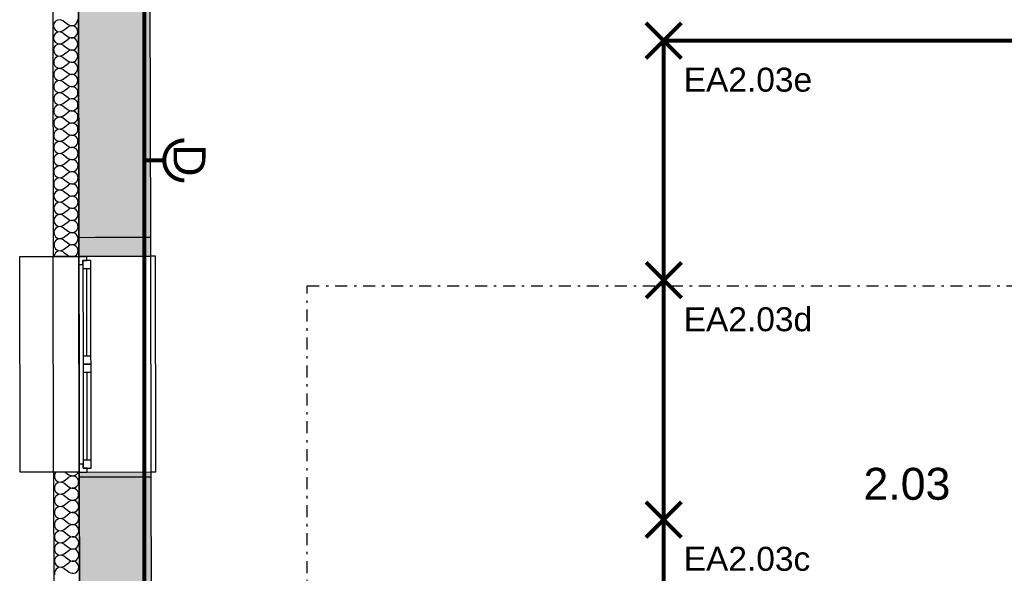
# Model space of a CAD drawing. Extents: x -12025 to 39812, y -30157 to 12.
# Tile 48 of 59: x 20970 to 27131, y -8835 to -5369. Entities that reach past the tile are written whole.
import ezdxf
from ezdxf.enums import TextEntityAlignment as Align

# ---------------------------------------------------------------- set-up
doc = ezdxf.new("R2010")
doc.units = 0
doc.header["$MEASUREMENT"] = 0
doc.linetypes.add('Čerchovaná S', pattern=[175, 75, -42.5, 15, -42.5])
for name, color, linetype in [('OÚ Dukovany půdorys podklad 2NP', 7, 'Continuous'), ('OÚ Dukovany světla', 132, 'Continuous'), ('OÚ Dukovany zásuvky', 92, 'Continuous'), ('Zakladni', 7, 'Continuous')]:
    doc.layers.add(name, color=color, linetype=linetype)
doc.styles.add('Arial', font='txt')

# ---------------------------------------------------------------- blocks, each defined once
blk = doc.blocks.new('P_zarovkove_svitidlo (15)')
at = {"color": 0, "linetype": 'Continuous', "const_width": 25}
for points in [[(111, -111), (-111, 111)], [(-111, -111), (111, 111)]]:
    blk.add_lwpolyline(points, dxfattribs=at)
at = {"color": 0, "linetype": 'Continuous', "style": 'Arial'}
blk.add_text('EA2.03c', height=150, dxfattribs=at).set_placement((125, -319.6))
blk = doc.blocks.new('P_zarovkove_svitidlo (18)')
at = {"color": 0, "linetype": 'Continuous', "const_width": 25}
for points in [[(-111, -111), (111, 111)], [(-111, 111), (111, -111)]]:
    blk.add_lwpolyline(points, dxfattribs=at)
at = {"color": 0, "linetype": 'Continuous', "style": 'Arial'}
blk.add_text('EA2.03d', height=150, dxfattribs=at).set_placement((125, -319.6))
blk = doc.blocks.new('P_zarovkove_svitidlo (21)')
at = {"color": 0, "linetype": 'Continuous', "const_width": 25}
for points in [[(-111, -111), (111, 111)], [(-111, 111), (111, -111)]]:
    blk.add_lwpolyline(points, dxfattribs=at)
at = {"color": 0, "linetype": 'Continuous', "style": 'Arial'}
blk.add_text('EA2.03e', height=150, dxfattribs=at).set_placement((125, -319.6))
blk = doc.blocks.new('Zásuvka (15)')
at = {"color": 0, "linetype": 'Continuous', "const_width": 25}
for points in [[(-125, 0, -0.414214), (0, 125)], [(0, -125, -0.414214), (-125, 0)]]:
    blk.add_lwpolyline(points, format="xyb", dxfattribs=at)
blk.add_lwpolyline([(-250, 0), (-125, 0)], dxfattribs=at)
at = {"color": 0, "linetype": 'Continuous', "style": 'Arial'}
blk.add_text('D', height=200, rotation=270, dxfattribs=at).set_placement((-66.9, 0), align=Align.CENTER)

msp = doc.modelspace()

# ---------------------------------------------------------------- linework, layer by layer
at = {"layer": 'OÚ Dukovany půdorys podklad 2NP', "color": 1, "linetype": 'Continuous'}
for p, q in [((21177.3, -5180.8), (21180.4, -6851.7)), ((21340.4, -6851.4), (21337.3, -5180.5)), ((21340.2, -6731.8), (21340.4, -6851.4)), ((21790.4, -6850.6), (21790.1, -6731)), ((20970.4, -6852.1), (21340.4, -6851.4)), ((20972.8, -8202.1), (20970.4, -6852.1)), ((21330.4, -6851.4), (21180.4, -6851.7)), ((21330.4, -6851.4), (21180.4, -6851.7)), ((21182.8, -8201.7), (21180.4, -6851.7)), ((21330.4, -6851.4), (21340.4, -6851.4)), ((21330.4, -6851.4), (21340.4, -6851.4)), ((21790.4, -6850.6), (21340.4, -6851.4)), ((21340.4, -6851.4), (21390.4, -6851.3)), ((21340.4, -6851.4), (21390.4, -6851.3)), ((21342.8, -8201.4), (21340.4, -6851.4)), ((21340.4, -6851.4), (21340.5, -6901.4)), ((21342.8, -8201.4), (21340.4, -6851.4)), ((21365.4, -6876.4), (21390.4, -6876.3)), ((21415.4, -6876.3), (21365.4, -6876.4)), ((21365.5, -6901.4), (21365.4, -6876.4)), ((21365.4, -6876.4), (21365.5, -6926.4)), ((21390.4, -6851.3), (21790.4, -6850.6)), ((21390.4, -6876.3), (21390.4, -6851.3)), ((21415.5, -6926.3), (21415.4, -6876.3)), ((21820.4, -6850.5), (21790.4, -6850.6)), ((21792.8, -8200.6), (21790.4, -6850.6)), ((21822.8, -8200.5), (21820.4, -6850.5)), ((21340.5, -6901.4), (21365.5, -6901.4)), ((21340.5, -6901.4), (21341.6, -7526.4)), ((21365.5, -6926.4), (21415.5, -6926.3)), ((21365.5, -6926.4), (21366.5, -7476.4)), ((21391.5, -7476.3), (21390.5, -6926.3)), ((21416.5, -7476.3), (21415.5, -6926.3)), ((21416.5, -7476.3), (21415.5, -6926.3)), ((21416.5, -7476.3), (21366.5, -7476.4)), ((21366.5, -7476.4), (21366.6, -7526.4)), ((21416.6, -7526.3), (21416.5, -7476.3)), ((21341.6, -7526.4), (21342.8, -8151.4)), ((21416.6, -7526.3), (21366.6, -7526.4)), ((21366.6, -7526.4), (21416.6, -7526.3)), ((21366.6, -7526.4), (21366.7, -7576.4)), ((21366.7, -7576.4), (21416.7, -7576.3)), ((21366.7, -7576.4), (21367.7, -8126.4)), ((21392.7, -8126.3), (21391.7, -7576.3)), ((21416.7, -7576.3), (21416.6, -7526.3)), ((21417.7, -8126.3), (21416.7, -7576.3)), ((21417.7, -8126.3), (21416.7, -7576.3)), ((21417.7, -8126.3), (21367.7, -8126.4)), ((21367.7, -8126.4), (21367.8, -8176.4)), ((21417.8, -8176.3), (21417.7, -8126.3)), ((21367.8, -8151.4), (21342.8, -8151.4)), ((21342.8, -8151.4), (21342.8, -8201.4)), ((21367.8, -8176.4), (21367.8, -8151.4)), ((21392.8, -8176.3), (21367.8, -8176.4)), ((21367.8, -8176.4), (21417.8, -8176.3)), ((21392.8, -8201.3), (21392.8, -8176.3)), ((21342.8, -8201.4), (20972.8, -8202.1)), ((21332.8, -8201.4), (21182.8, -8201.7)), ((21332.8, -8201.4), (21182.8, -8201.7)), ((21182.8, -8201.7), (21189.3, -11746.3)), ((21332.8, -8201.4), (21342.8, -8201.4)), ((21332.8, -8201.4), (21342.8, -8201.4)), ((21342.8, -8201.4), (21792.8, -8200.6)), ((21342.8, -8201.4), (21392.8, -8201.3)), ((21342.8, -8201.4), (21392.8, -8201.3)), ((21342.8, -8201.4), (21342.9, -8231.8)), ((21349.3, -11746), (21342.8, -8201.4)), ((21392.8, -8201.3), (21792.8, -8200.6)), ((21792.8, -8200.6), (21822.8, -8200.5)), ((21792.9, -8231), (21792.8, -8200.6))]:
    msp.add_line(p, q, dxfattribs=at)
at = {"layer": 'OÚ Dukovany půdorys podklad 2NP', "color": 7, "linetype": 'Continuous'}
for p, q in [((21337.4, -5231.8), (21340.2, -6731.8)), ((21790.1, -6731), (21787.4, -5231)), ((21340.2, -6731.8), (21440.2, -6731.6)), ((21440.2, -6731.6), (21490.2, -6731.5)), ((21490.2, -6731.5), (21790.1, -6731)), ((21342.9, -8231.8), (21442.9, -8231.6)), ((21342.9, -8231.8), (21345.6, -9731.8)), ((21442.9, -8231.6), (21492.9, -8231.5)), ((21492.9, -8231.5), (21792.9, -8231)), ((21795.6, -9731), (21792.9, -8231))]:
    msp.add_line(p, q, dxfattribs=at)
at = {"layer": 'OÚ Dukovany půdorys podklad 2NP', "color": 21, "linetype": 'Continuous'}
for p, q in [((21191.4, -5381.4), (21182.7, -5397.8)), ((21182.7, -5397.8), (21182.7, -5416.4)), ((21182.7, -5416.4), (21191.5, -5432.7)), ((21206.8, -5371.1), (21191.4, -5381.4)), ((21225.3, -5369.3), (21206.8, -5371.1)), ((21242.4, -5376.5), (21225.3, -5369.3)), ((21242.4, -5376.5), (21272.9, -5399.3)), ((21242.5, -5437.4), (21273, -5414.5)), ((21272.9, -5399.3), (21282.2, -5404.4)), ((21282.2, -5409.4), (21273, -5414.5)), ((21282.2, -5404.4), (21292.4, -5406.7)), ((21292.4, -5407), (21282.2, -5409.4)), ((21292.4, -5406.7), (21302.9, -5406.2)), ((21302.9, -5407.5), (21292.4, -5407)), ((21302.9, -5406.2), (21312.8, -5402.8)), ((21312.9, -5410.9), (21302.9, -5407.5)), ((21312.8, -5402.8), (21321.5, -5396.9)), ((21321.5, -5416.8), (21312.9, -5410.9)), ((21321.5, -5396.9), (21328.2, -5388.7)), ((21328.3, -5424.9), (21321.5, -5416.8)), ((21328.2, -5388.7), (21332.4, -5379.1)), ((21332.4, -5379.1), (21333.8, -5368.7)), ((21191.5, -5457.6), (21182.8, -5474)), ((21182.8, -5474), (21182.8, -5492.6)), ((21191.5, -5432.7), (21207, -5442.9)), ((21207, -5447.3), (21191.5, -5457.6)), ((21207, -5442.9), (21225.4, -5444.7)), ((21225.4, -5445.5), (21207, -5447.3)), ((21225.4, -5444.7), (21242.5, -5437.4)), ((21242.6, -5452.7), (21225.4, -5445.5)), ((21242.6, -5452.7), (21273.1, -5475.5)), ((21273.1, -5475.5), (21282.3, -5480.6)), ((21282.3, -5480.6), (21292.5, -5482.9)), ((21292.5, -5482.9), (21303, -5482.4)), ((21303, -5482.4), (21313, -5479)), ((21313, -5479), (21321.6, -5473)), ((21321.6, -5473), (21328.3, -5464.9)), ((21332.5, -5434.5), (21328.3, -5424.9)), ((21328.3, -5464.9), (21332.6, -5455.3)), ((21334, -5444.9), (21332.5, -5434.5)), ((21332.6, -5455.3), (21334, -5444.9)), ((21182.8, -5492.6), (21191.6, -5508.9)), ((21191.7, -5533.8), (21182.9, -5550.2)), ((21191.6, -5508.9), (21207.1, -5519.1)), ((21207.1, -5523.5), (21191.7, -5533.8)), ((21207.1, -5519.1), (21225.6, -5520.9)), ((21225.6, -5521.7), (21207.1, -5523.5)), ((21225.6, -5520.9), (21242.7, -5513.6)), ((21242.7, -5528.9), (21225.6, -5521.7)), ((21242.7, -5513.6), (21273.1, -5490.7)), ((21242.7, -5528.9), (21273.2, -5551.7)), ((21282.3, -5485.6), (21273.1, -5490.7)), ((21292.5, -5483.2), (21282.3, -5485.6)), ((21303, -5483.7), (21292.5, -5483.2)), ((21313, -5487.1), (21303, -5483.7)), ((21321.7, -5493), (21313, -5487.1)), ((21328.4, -5501.1), (21321.7, -5493)), ((21321.8, -5549.2), (21328.5, -5541.1)), ((21332.7, -5510.7), (21328.4, -5501.1)), ((21328.5, -5541.1), (21332.7, -5531.5)), ((21334.1, -5521.1), (21332.7, -5510.7)), ((21332.7, -5531.5), (21334.1, -5521.1)), ((21182.9, -5550.2), (21183, -5568.7)), ((21183, -5568.7), (21191.8, -5585.1)), ((21191.8, -5585.1), (21207.2, -5595.3)), ((21207.3, -5599.7), (21191.8, -5610)), ((21207.2, -5595.3), (21225.7, -5597)), ((21225.7, -5597.9), (21207.3, -5599.7)), ((21225.7, -5597), (21242.8, -5589.8)), ((21242.8, -5605.1), (21225.7, -5597.9)), ((21242.8, -5589.8), (21273.3, -5566.9)), ((21242.8, -5605.1), (21273.4, -5627.9)), ((21273.2, -5551.7), (21282.4, -5556.7)), ((21282.4, -5561.8), (21273.3, -5566.9)), ((21282.4, -5556.7), (21292.7, -5559.1)), ((21292.7, -5559.4), (21282.4, -5561.8)), ((21292.7, -5559.1), (21303.2, -5558.6)), ((21303.2, -5559.9), (21292.7, -5559.4)), ((21303.2, -5558.6), (21313.1, -5555.2)), ((21313.1, -5563.2), (21303.2, -5559.9)), ((21313.1, -5555.2), (21321.8, -5549.2)), ((21321.8, -5569.2), (21313.1, -5563.2)), ((21328.5, -5577.3), (21321.8, -5569.2)), ((21332.8, -5586.9), (21328.5, -5577.3)), ((21334.3, -5597.3), (21332.8, -5586.9)), ((21332.8, -5607.7), (21334.3, -5597.3)), ((21191.8, -5610), (21183.1, -5626.4)), ((21183.1, -5626.4), (21183.1, -5644.9)), ((21183.1, -5644.9), (21191.9, -5661.3)), ((21191.9, -5661.3), (21207.4, -5671.5)), ((21225.9, -5673.2), (21243, -5666)), ((21243, -5666), (21273.4, -5643.1)), ((21273.4, -5627.9), (21282.6, -5632.9)), ((21282.6, -5638), (21273.4, -5643.1)), ((21282.6, -5632.9), (21292.8, -5635.3)), ((21292.8, -5635.6), (21282.6, -5638)), ((21292.8, -5635.3), (21303.3, -5634.8)), ((21303.3, -5636.1), (21292.8, -5635.6)), ((21303.3, -5634.8), (21313.3, -5631.4)), ((21313.3, -5639.4), (21303.3, -5636.1)), ((21313.3, -5631.4), (21321.9, -5625.4)), ((21322, -5645.4), (21313.3, -5639.4)), ((21321.9, -5625.4), (21328.6, -5617.3)), ((21328.7, -5653.5), (21322, -5645.4)), ((21328.6, -5617.3), (21332.8, -5607.7)), ((21332.9, -5663.1), (21328.7, -5653.5)), ((21334.4, -5673.5), (21332.9, -5663.1)), ((21192, -5686.2), (21183.2, -5702.6)), ((21183.2, -5702.6), (21183.3, -5721.1)), ((21183.3, -5721.1), (21192.1, -5737.5)), ((21207.4, -5675.9), (21192, -5686.2)), ((21207.4, -5671.5), (21225.9, -5673.2)), ((21225.9, -5674.1), (21207.4, -5675.9)), ((21243, -5681.3), (21225.9, -5674.1)), ((21243, -5681.3), (21273.5, -5704.1)), ((21243.1, -5742.2), (21273.5, -5719.3)), ((21273.5, -5704.1), (21282.7, -5709.1)), ((21282.7, -5714.2), (21273.5, -5719.3)), ((21282.7, -5709.1), (21293, -5711.5)), ((21293, -5711.8), (21282.7, -5714.2)), ((21293, -5711.5), (21303.5, -5711)), ((21303.5, -5712.3), (21293, -5711.8)), ((21303.5, -5711), (21313.4, -5707.6)), ((21313.4, -5715.6), (21303.5, -5712.3)), ((21313.4, -5707.6), (21322.1, -5701.6)), ((21322.1, -5721.6), (21313.4, -5715.6)), ((21322.1, -5701.6), (21328.7, -5693.5)), ((21328.8, -5729.6), (21322.1, -5721.6)), ((21328.7, -5693.5), (21333, -5683.9)), ((21333, -5683.9), (21334.4, -5673.5)), ((21192.1, -5762.4), (21183.4, -5778.8)), ((21183.4, -5778.8), (21183.4, -5797.3)), ((21192.1, -5737.5), (21207.5, -5747.7)), ((21207.5, -5752.1), (21192.1, -5762.4)), ((21207.5, -5747.7), (21226, -5749.4)), ((21226, -5750.3), (21207.5, -5752.1)), ((21226, -5749.4), (21243.1, -5742.2)), ((21243.1, -5757.4), (21226, -5750.3)), ((21243.1, -5757.4), (21273.6, -5780.3)), ((21273.6, -5780.3), (21282.9, -5785.3)), ((21282.9, -5790.4), (21273.7, -5795.5)), ((21282.9, -5785.3), (21293.1, -5787.7)), ((21293.1, -5788), (21282.9, -5790.4)), ((21293.1, -5787.7), (21303.6, -5787.2)), ((21303.6, -5788.5), (21293.1, -5788)), ((21303.6, -5787.2), (21313.5, -5783.8)), ((21313.6, -5791.8), (21303.6, -5788.5)), ((21313.5, -5783.8), (21322.2, -5777.8)), ((21322.2, -5777.8), (21328.9, -5769.7)), ((21333.1, -5739.3), (21328.8, -5729.6)), ((21328.9, -5769.7), (21333.1, -5760.1)), ((21334.5, -5749.7), (21333.1, -5739.3)), ((21333.1, -5760.1), (21334.5, -5749.7)), ((21183.4, -5797.3), (21192.2, -5813.7)), ((21192.2, -5838.6), (21183.5, -5854.9)), ((21192.2, -5813.7), (21207.7, -5823.9)), ((21207.7, -5828.3), (21192.2, -5838.6)), ((21207.7, -5823.9), (21226.1, -5825.6)), ((21226.1, -5826.5), (21207.7, -5828.3)), ((21226.1, -5825.6), (21243.2, -5818.4)), ((21243.3, -5833.6), (21226.1, -5826.5)), ((21243.2, -5818.4), (21273.7, -5795.5)), ((21243.3, -5833.6), (21273.8, -5856.4)), ((21322.2, -5797.8), (21313.6, -5791.8)), ((21329, -5805.8), (21322.2, -5797.8)), ((21322.3, -5854), (21329, -5845.9)), ((21333.2, -5815.4), (21329, -5805.8)), ((21329, -5845.9), (21333.3, -5836.3)), ((21334.7, -5825.9), (21333.2, -5815.4)), ((21333.3, -5836.3), (21334.7, -5825.9)), ((21183.5, -5854.9), (21183.5, -5873.5)), ((21183.5, -5873.5), (21192.3, -5889.8)), ((21192.3, -5889.8), (21207.8, -5900.1)), ((21207.8, -5904.5), (21192.4, -5914.8)), ((21207.8, -5900.1), (21226.3, -5901.8)), ((21226.3, -5902.7), (21207.8, -5904.5)), ((21226.3, -5901.8), (21243.4, -5894.6)), ((21243.4, -5909.8), (21226.3, -5902.7)), ((21243.4, -5894.6), (21273.8, -5871.7)), ((21243.4, -5909.8), (21273.9, -5932.6)), ((21273.8, -5856.4), (21283, -5861.5)), ((21283, -5866.6), (21273.8, -5871.7)), ((21283, -5861.5), (21293.2, -5863.9)), ((21293.2, -5864.2), (21283, -5866.6)), ((21293.2, -5863.9), (21303.7, -5863.3)), ((21303.7, -5864.7), (21293.2, -5864.2)), ((21303.7, -5863.3), (21313.7, -5860)), ((21313.7, -5868), (21303.7, -5864.7)), ((21313.7, -5860), (21322.3, -5854)), ((21322.4, -5873.9), (21313.7, -5868)), ((21329.1, -5882), (21322.4, -5873.9)), ((21333.4, -5891.6), (21329.1, -5882)), ((21329.2, -5922.1), (21333.4, -5912.5)), ((21334.8, -5902), (21333.4, -5891.6)), ((21333.4, -5912.5), (21334.8, -5902)), ((21192.4, -5914.8), (21183.6, -5931.1)), ((21183.6, -5931.1), (21183.7, -5949.7)), ((21183.7, -5949.7), (21192.5, -5966)), ((21192.5, -5966), (21207.9, -5976.3)), ((21226.4, -5978), (21243.5, -5970.8)), ((21243.5, -5970.8), (21274, -5947.9)), ((21273.9, -5932.6), (21283.1, -5937.7)), ((21283.1, -5942.8), (21274, -5947.9)), ((21283.1, -5937.7), (21293.4, -5940.1)), ((21293.4, -5940.4), (21283.1, -5942.8)), ((21293.4, -5940.1), (21303.9, -5939.5)), ((21303.9, -5940.9), (21293.4, -5940.4)), ((21303.9, -5939.5), (21313.8, -5936.2)), ((21313.8, -5944.2), (21303.9, -5940.9)), ((21313.8, -5936.2), (21322.5, -5930.2)), ((21322.5, -5950.1), (21313.8, -5944.2)), ((21322.5, -5930.2), (21329.2, -5922.1)), ((21329.2, -5958.2), (21322.5, -5950.1)), ((21333.5, -5967.8), (21329.2, -5958.2)), ((21335, -5978.2), (21333.5, -5967.8)), ((21192.5, -5991), (21183.8, -6007.3)), ((21183.8, -6007.3), (21183.8, -6025.9)), ((21183.8, -6025.9), (21192.6, -6042.2)), ((21208, -5980.7), (21192.5, -5991)), ((21207.9, -5976.3), (21226.4, -5978)), ((21226.4, -5978.9), (21208, -5980.7)), ((21243.5, -5986), (21226.4, -5978.9)), ((21243.5, -5986), (21274.1, -6008.8)), ((21243.7, -6047), (21274.1, -6024.1)), ((21274.1, -6008.8), (21283.3, -6013.9)), ((21283.3, -6019), (21274.1, -6024.1)), ((21283.3, -6013.9), (21293.5, -6016.3)), ((21293.5, -6016.6), (21283.3, -6019)), ((21293.5, -6016.3), (21304, -6015.7)), ((21304, -6017), (21293.5, -6016.6)), ((21304, -6015.7), (21314, -6012.3)), ((21314, -6020.4), (21304, -6017)), ((21314, -6012.3), (21322.6, -6006.4)), ((21322.7, -6026.3), (21314, -6020.4)), ((21322.6, -6006.4), (21329.3, -5998.3)), ((21329.4, -6034.4), (21322.7, -6026.3)), ((21329.3, -5998.3), (21333.5, -5988.6)), ((21333.6, -6044), (21329.4, -6034.4)), ((21333.5, -5988.6), (21335, -5978.2)), ((21192.7, -6067.1), (21183.9, -6083.5)), ((21183.9, -6083.5), (21184, -6102.1)), ((21192.6, -6042.2), (21208.1, -6052.5)), ((21208.1, -6056.8), (21192.7, -6067.1)), ((21208.1, -6052.5), (21226.6, -6054.2)), ((21226.6, -6055.1), (21208.1, -6056.8)), ((21226.6, -6054.2), (21243.7, -6047)), ((21243.7, -6062.2), (21226.6, -6055.1)), ((21243.7, -6062.2), (21274.2, -6085)), ((21274.2, -6085), (21283.4, -6090.1)), ((21283.4, -6095.1), (21274.2, -6100.2)), ((21283.4, -6090.1), (21293.7, -6092.4)), ((21293.7, -6092.7), (21283.4, -6095.1)), ((21293.7, -6092.4), (21304.2, -6091.9)), ((21304.2, -6093.2), (21293.7, -6092.7)), ((21304.2, -6091.9), (21314.1, -6088.5)), ((21314.1, -6096.6), (21304.2, -6093.2)), ((21314.1, -6088.5), (21322.8, -6082.6)), ((21322.8, -6102.5), (21314.1, -6096.6)), ((21322.8, -6082.6), (21329.4, -6074.5)), ((21329.4, -6074.5), (21333.7, -6064.8)), ((21335.1, -6054.4), (21333.6, -6044)), ((21333.7, -6064.8), (21335.1, -6054.4)), ((21184, -6102.1), (21192.8, -6118.4)), ((21192.8, -6143.3), (21184.1, -6159.7)), ((21184.1, -6159.7), (21184.1, -6178.3)), ((21192.8, -6118.4), (21208.2, -6128.7)), ((21208.2, -6133), (21192.8, -6143.3)), ((21208.2, -6128.7), (21226.7, -6130.4)), ((21226.7, -6131.2), (21208.2, -6133)), ((21226.7, -6130.4), (21243.8, -6123.2)), ((21243.8, -6138.4), (21226.7, -6131.2)), ((21243.8, -6123.2), (21274.2, -6100.2)), ((21243.8, -6138.4), (21274.3, -6161.2)), ((21314.2, -6164.7), (21322.9, -6158.8)), ((21329.5, -6110.6), (21322.8, -6102.5)), ((21322.9, -6158.8), (21329.6, -6150.7)), ((21333.8, -6120.2), (21329.5, -6110.6)), ((21329.6, -6150.7), (21333.8, -6141)), ((21335.2, -6130.6), (21333.8, -6120.2)), ((21333.8, -6141), (21335.2, -6130.6)), ((21184.1, -6178.3), (21192.9, -6194.6)), ((21192.9, -6219.5), (21184.2, -6235.9)), ((21192.9, -6194.6), (21208.4, -6204.8)), ((21208.4, -6209.2), (21192.9, -6219.5)), ((21208.4, -6204.8), (21226.8, -6206.6)), ((21226.8, -6207.4), (21208.4, -6209.2)), ((21226.8, -6206.6), (21243.9, -6199.4)), ((21244, -6214.6), (21226.8, -6207.4)), ((21243.9, -6199.4), (21274.4, -6176.4)), ((21244, -6214.6), (21274.5, -6237.4)), ((21274.3, -6161.2), (21283.6, -6166.3)), ((21283.6, -6171.3), (21274.4, -6176.4)), ((21283.6, -6166.3), (21293.8, -6168.6)), ((21293.8, -6168.9), (21283.6, -6171.3)), ((21293.8, -6168.6), (21304.3, -6168.1)), ((21304.3, -6169.4), (21293.8, -6168.9)), ((21304.3, -6168.1), (21314.2, -6164.7)), ((21314.3, -6172.8), (21304.3, -6169.4)), ((21322.9, -6178.7), (21314.3, -6172.8)), ((21329.7, -6186.8), (21322.9, -6178.7)), ((21333.9, -6196.4), (21329.7, -6186.8)), ((21329.7, -6226.8), (21333.9, -6217.2)), ((21335.4, -6206.8), (21333.9, -6196.4)), ((21333.9, -6217.2), (21335.4, -6206.8)), ((21184.2, -6235.9), (21184.2, -6254.5)), ((21184.2, -6254.5), (21193, -6270.8)), ((21193, -6270.8), (21208.5, -6281)), ((21208.5, -6281), (21227, -6282.8)), ((21227, -6283.6), (21208.5, -6285.4)), ((21227, -6282.8), (21244.1, -6275.5)), ((21244.1, -6290.8), (21227, -6283.6)), ((21244.1, -6275.5), (21274.5, -6252.6)), ((21274.5, -6237.4), (21283.7, -6242.5)), ((21283.7, -6247.5), (21274.5, -6252.6)), ((21283.7, -6242.5), (21293.9, -6244.8)), ((21293.9, -6245.1), (21283.7, -6247.5)), ((21293.9, -6244.8), (21304.4, -6244.3)), ((21304.4, -6245.6), (21293.9, -6245.1)), ((21304.4, -6244.3), (21314.4, -6240.9)), ((21314.4, -6249), (21304.4, -6245.6)), ((21314.4, -6240.9), (21323, -6234.9)), ((21323.1, -6254.9), (21314.4, -6249)), ((21323, -6234.9), (21329.7, -6226.8)), ((21329.8, -6263), (21323.1, -6254.9)), ((21334, -6272.6), (21329.8, -6263)), ((21335.5, -6283), (21334, -6272.6)), ((21334.1, -6293.4), (21335.5, -6283)), ((21193.1, -6295.7), (21184.3, -6312.1)), ((21184.3, -6312.1), (21184.4, -6330.6)), ((21184.4, -6330.6), (21193.2, -6347)), ((21208.5, -6285.4), (21193.1, -6295.7)), ((21244.1, -6290.8), (21274.6, -6313.6)), ((21244.2, -6351.7), (21274.7, -6328.8)), ((21274.6, -6313.6), (21283.8, -6318.7)), ((21283.8, -6323.7), (21274.7, -6328.8)), ((21283.8, -6318.7), (21294.1, -6321)), ((21294.1, -6321.3), (21283.8, -6323.7)), ((21294.1, -6321), (21304.6, -6320.5)), ((21304.6, -6321.8), (21294.1, -6321.3)), ((21304.6, -6320.5), (21314.5, -6317.1)), ((21314.5, -6325.2), (21304.6, -6321.8)), ((21314.5, -6317.1), (21323.2, -6311.1)), ((21323.2, -6331.1), (21314.5, -6325.2)), ((21323.2, -6311.1), (21329.9, -6303)), ((21329.9, -6339.2), (21323.2, -6331.1)), ((21329.9, -6303), (21334.1, -6293.4)), ((21334.2, -6348.8), (21329.9, -6339.2)), ((21193.2, -6371.9), (21184.5, -6388.3)), ((21184.5, -6388.3), (21184.5, -6406.8)), ((21184.5, -6406.8), (21193.3, -6423.2)), ((21193.2, -6347), (21208.6, -6357.2)), ((21208.6, -6361.6), (21193.2, -6371.9)), ((21208.6, -6357.2), (21227.1, -6358.9)), ((21227.1, -6359.8), (21208.6, -6361.6)), ((21227.1, -6358.9), (21244.2, -6351.7)), ((21244.2, -6367), (21227.1, -6359.8)), ((21244.2, -6367), (21274.8, -6389.8)), ((21244.4, -6427.9), (21274.8, -6405)), ((21274.8, -6389.8), (21284, -6394.8)), ((21284, -6399.9), (21274.8, -6405)), ((21284, -6394.8), (21294.2, -6397.2)), ((21294.2, -6397.5), (21284, -6399.9)), ((21294.2, -6397.2), (21304.7, -6396.7)), ((21304.7, -6398), (21294.2, -6397.5)), ((21304.7, -6396.7), (21314.7, -6393.3)), ((21314.7, -6401.3), (21304.7, -6398)), ((21314.7, -6393.3), (21323.3, -6387.3)), ((21323.4, -6407.3), (21314.7, -6401.3)), ((21323.3, -6387.3), (21330, -6379.2)), ((21330, -6379.2), (21334.2, -6369.6)), ((21335.7, -6359.2), (21334.2, -6348.8)), ((21334.2, -6369.6), (21335.7, -6359.2)), ((21193.4, -6448.1), (21184.6, -6464.5)), ((21184.6, -6464.5), (21184.7, -6483)), ((21193.3, -6423.2), (21208.8, -6433.4)), ((21208.8, -6437.8), (21193.4, -6448.1)), ((21208.8, -6433.4), (21227.3, -6435.1)), ((21227.3, -6436), (21208.8, -6437.8)), ((21227.3, -6435.1), (21244.4, -6427.9)), ((21244.4, -6443.2), (21227.3, -6436)), ((21244.4, -6443.2), (21274.9, -6466)), ((21274.9, -6466), (21284.1, -6471)), ((21314.8, -6469.5), (21323.5, -6463.5)), ((21330.1, -6415.4), (21323.4, -6407.3)), ((21323.5, -6463.5), (21330.1, -6455.4)), ((21334.3, -6425), (21330.1, -6415.4)), ((21330.1, -6455.4), (21334.4, -6445.8)), ((21335.8, -6435.4), (21334.3, -6425)), ((21334.4, -6445.8), (21335.8, -6435.4)), ((21184.7, -6483), (21193.4, -6499.4)), ((21193.5, -6524.3), (21184.8, -6540.7)), ((21193.4, -6499.4), (21208.9, -6509.6)), ((21208.9, -6514), (21193.5, -6524.3)), ((21208.9, -6509.6), (21227.4, -6511.3)), ((21227.4, -6512.2), (21208.9, -6514)), ((21227.4, -6511.3), (21244.5, -6504.1)), ((21244.5, -6519.4), (21227.4, -6512.2)), ((21244.5, -6504.1), (21274.9, -6481.2)), ((21244.5, -6519.4), (21275, -6542.2)), ((21284.1, -6476.1), (21274.9, -6481.2)), ((21284.1, -6471), (21294.4, -6473.4)), ((21294.4, -6473.7), (21284.1, -6476.1)), ((21294.4, -6473.4), (21304.8, -6472.9)), ((21304.9, -6474.2), (21294.4, -6473.7)), ((21304.8, -6472.9), (21314.8, -6469.5)), ((21314.8, -6477.5), (21304.9, -6474.2)), ((21323.5, -6483.5), (21314.8, -6477.5)), ((21330.2, -6491.5), (21323.5, -6483.5)), ((21334.5, -6501.2), (21330.2, -6491.5)), ((21330.3, -6531.6), (21334.5, -6522)), ((21335.9, -6511.6), (21334.5, -6501.2)), ((21334.5, -6522), (21335.9, -6511.6)), ((21184.8, -6540.7), (21184.8, -6559.2)), ((21184.8, -6559.2), (21193.6, -6575.6)), ((21193.6, -6575.6), (21209.1, -6585.8)), ((21209.1, -6590.2), (21193.6, -6600.5)), ((21209.1, -6585.8), (21227.5, -6587.5)), ((21227.5, -6588.4), (21209.1, -6590.2)), ((21227.5, -6587.5), (21244.6, -6580.3)), ((21244.7, -6595.5), (21227.5, -6588.4)), ((21244.6, -6580.3), (21275.1, -6557.4)), ((21275, -6542.2), (21284.2, -6547.2)), ((21284.3, -6552.3), (21275.1, -6557.4)), ((21284.2, -6547.2), (21294.5, -6549.6)), ((21294.5, -6549.9), (21284.3, -6552.3)), ((21294.5, -6549.6), (21305, -6549.1)), ((21305, -6550.4), (21294.5, -6549.9)), ((21305, -6549.1), (21314.9, -6545.7)), ((21315, -6553.7), (21305, -6550.4)), ((21314.9, -6545.7), (21323.6, -6539.7)), ((21323.6, -6559.7), (21315, -6553.7)), ((21323.6, -6539.7), (21330.3, -6531.6)), ((21330.4, -6567.7), (21323.6, -6559.7)), ((21334.6, -6577.3), (21330.4, -6567.7)), ((21336.1, -6587.8), (21334.6, -6577.3)), ((21334.6, -6598.2), (21336.1, -6587.8)), ((21193.6, -6600.5), (21184.9, -6616.8)), ((21184.9, -6616.8), (21184.9, -6635.4)), ((21184.9, -6635.4), (21193.7, -6651.7)), ((21193.7, -6651.7), (21209.2, -6662)), ((21244.7, -6595.5), (21275.2, -6618.3)), ((21244.8, -6656.5), (21275.2, -6633.6)), ((21275.2, -6618.3), (21284.4, -6623.4)), ((21284.4, -6628.5), (21275.2, -6633.6)), ((21284.4, -6623.4), (21294.6, -6625.8)), ((21294.6, -6626.1), (21284.4, -6628.5)), ((21294.6, -6625.8), (21305.1, -6625.2)), ((21305.1, -6626.6), (21294.6, -6626.1)), ((21305.1, -6625.2), (21315.1, -6621.9)), ((21315.1, -6629.9), (21305.1, -6626.6)), ((21315.1, -6621.9), (21323.7, -6615.9)), ((21323.8, -6635.8), (21315.1, -6629.9)), ((21323.7, -6615.9), (21330.4, -6607.8)), ((21330.5, -6643.9), (21323.8, -6635.8)), ((21330.4, -6607.8), (21334.6, -6598.2)), ((21334.7, -6653.5), (21330.5, -6643.9)), ((21336.2, -6663.9), (21334.7, -6653.5)), ((21193.8, -6676.7), (21185, -6693)), ((21185, -6693), (21185.1, -6711.6)), ((21185.1, -6711.6), (21193.9, -6727.9)), ((21209.2, -6666.4), (21193.8, -6676.7)), ((21209.2, -6662), (21227.7, -6663.7)), ((21227.7, -6664.6), (21209.2, -6666.4)), ((21227.7, -6663.7), (21244.8, -6656.5)), ((21244.8, -6671.7), (21227.7, -6664.6)), ((21244.8, -6671.7), (21275.3, -6694.5)), ((21244.9, -6732.7), (21275.3, -6709.8)), ((21275.3, -6694.5), (21284.5, -6699.6)), ((21284.5, -6704.7), (21275.3, -6709.8)), ((21284.5, -6699.6), (21294.8, -6702)), ((21294.8, -6702.3), (21284.5, -6704.7)), ((21294.8, -6702), (21305.3, -6701.4)), ((21305.3, -6702.8), (21294.8, -6702.3)), ((21305.3, -6701.4), (21315.2, -6698.1)), ((21315.2, -6706.1), (21305.3, -6702.8)), ((21315.2, -6698.1), (21323.9, -6692.1)), ((21323.9, -6712), (21315.2, -6706.1)), ((21323.9, -6692.1), (21330.6, -6684)), ((21330.6, -6720.1), (21323.9, -6712)), ((21330.6, -6684), (21334.8, -6674.4)), ((21334.8, -6674.4), (21336.2, -6663.9)), ((21193.9, -6752.9), (21185.2, -6769.2)), ((21185.2, -6769.2), (21185.2, -6787.8)), ((21193.9, -6727.9), (21209.3, -6738.2)), ((21209.3, -6742.6), (21193.9, -6752.9)), ((21209.3, -6738.2), (21227.8, -6739.9)), ((21227.8, -6740.8), (21209.3, -6742.6)), ((21227.8, -6739.9), (21244.9, -6732.7)), ((21244.9, -6747.9), (21227.8, -6740.8)), ((21244.9, -6747.9), (21275.5, -6770.7)), ((21275.5, -6770.7), (21284.7, -6775.8)), ((21284.7, -6775.8), (21294.9, -6778.2)), ((21305.4, -6777.6), (21315.4, -6774.2)), ((21315.4, -6774.2), (21324, -6768.3)), ((21324, -6768.3), (21330.7, -6760.2)), ((21334.9, -6729.7), (21330.6, -6720.1)), ((21330.7, -6760.2), (21334.9, -6750.5)), ((21336.4, -6740.1), (21334.9, -6729.7)), ((21334.9, -6750.5), (21336.4, -6740.1)), ((21185.2, -6787.8), (21194, -6804.1)), ((21194.1, -6829), (21185.3, -6845.4)), ((21194, -6804.1), (21209.5, -6814.4)), ((21209.5, -6818.7), (21194.1, -6829)), ((21209.5, -6814.4), (21228, -6816.1)), ((21228, -6817), (21209.5, -6818.7)), ((21228, -6816.1), (21245.1, -6808.9)), ((21245.1, -6824.1), (21228, -6817)), ((21245.1, -6808.9), (21275.5, -6786)), ((21245.1, -6824.1), (21275.6, -6846.9)), ((21284.7, -6780.9), (21275.5, -6786)), ((21294.9, -6778.5), (21284.7, -6780.9)), ((21294.9, -6778.2), (21305.4, -6777.6)), ((21305.4, -6779), (21294.9, -6778.5)), ((21315.4, -6782.3), (21305.4, -6779)), ((21324, -6788.2), (21315.4, -6782.3)), ((21330.8, -6796.3), (21324, -6788.2)), ((21324.2, -6844.5), (21330.8, -6836.4)), ((21335, -6805.9), (21330.8, -6796.3)), ((21330.8, -6836.4), (21335.1, -6826.7)), ((21336.5, -6816.3), (21335, -6805.9)), ((21335.1, -6826.7), (21336.5, -6816.3)), ((21185.3, -6845.4), (21185.3, -6851.7)), ((21275.6, -6846.9), (21283.9, -6851.5)), ((21312.5, -6851.5), (21315.5, -6850.4)), ((21315.5, -6850.4), (21324.2, -6844.5)), ((21195.9, -8201.7), (21187.8, -8216.8)), ((21187.8, -8216.8), (21187.9, -8235.4)), ((21187.9, -8235.4), (21196.7, -8251.7)), ((21196.7, -8251.7), (21212.1, -8262)), ((21247.7, -8256.5), (21278.1, -8233.6)), ((21255.7, -8201.6), (21278.1, -8218.3)), ((21278.1, -8218.3), (21287.3, -8223.4)), ((21287.3, -8228.5), (21278.1, -8233.6)), ((21287.3, -8223.4), (21297.6, -8225.8)), ((21297.6, -8226.1), (21287.3, -8228.5)), ((21297.6, -8225.8), (21308.1, -8225.2)), ((21308.1, -8226.6), (21297.6, -8226.1)), ((21308.1, -8225.2), (21318, -8221.9)), ((21318, -8229.9), (21308.1, -8226.6)), ((21318, -8221.9), (21326.7, -8215.9)), ((21326.7, -8235.8), (21318, -8229.9)), ((21326.7, -8215.9), (21333.4, -8207.8)), ((21333.4, -8243.9), (21326.7, -8235.8)), ((21333.4, -8207.8), (21336.2, -8201.4)), ((21337.7, -8253.5), (21333.4, -8243.9)), ((21339.1, -8263.9), (21337.7, -8253.5)), ((21196.7, -8276.7), (21188, -8293)), ((21188, -8293), (21188, -8311.6)), ((21188, -8311.6), (21196.8, -8327.9)), ((21212.1, -8266.4), (21196.7, -8276.7)), ((21212.1, -8262), (21230.6, -8263.7)), ((21230.6, -8264.6), (21212.1, -8266.4)), ((21230.6, -8263.7), (21247.7, -8256.5)), ((21247.7, -8271.7), (21230.6, -8264.6)), ((21247.7, -8271.7), (21278.3, -8294.5)), ((21247.8, -8332.7), (21278.3, -8309.8)), ((21278.3, -8294.5), (21287.5, -8299.6)), ((21287.5, -8304.7), (21278.3, -8309.8)), ((21287.5, -8299.6), (21297.7, -8302)), ((21297.7, -8302.3), (21287.5, -8304.7)), ((21297.7, -8302), (21308.2, -8301.4)), ((21308.2, -8302.8), (21297.7, -8302.3)), ((21308.2, -8301.4), (21318.2, -8298.1)), ((21318.2, -8306.1), (21308.2, -8302.8)), ((21318.2, -8298.1), (21326.8, -8292.1)), ((21326.8, -8312), (21318.2, -8306.1)), ((21326.8, -8292.1), (21333.5, -8284)), ((21333.6, -8320.1), (21326.8, -8312)), ((21333.5, -8284), (21337.7, -8274.4)), ((21337.7, -8274.4), (21339.1, -8263.9)), ((21196.8, -8352.9), (21188.1, -8369.2)), ((21188.1, -8369.2), (21188.1, -8387.8)), ((21196.8, -8327.9), (21212.3, -8338.2)), ((21212.3, -8342.6), (21196.8, -8352.9)), ((21212.3, -8338.2), (21230.7, -8339.9)), ((21230.8, -8340.8), (21212.3, -8342.6)), ((21230.7, -8339.9), (21247.8, -8332.7)), ((21247.9, -8347.9), (21230.8, -8340.8)), ((21247.9, -8347.9), (21278.4, -8370.7)), ((21278.4, -8370.7), (21287.6, -8375.8)), ((21287.6, -8375.8), (21297.8, -8378.2)), ((21297.8, -8378.5), (21287.6, -8380.9)), ((21297.8, -8378.2), (21308.3, -8377.6)), ((21308.3, -8378.9), (21297.8, -8378.5)), ((21308.3, -8377.6), (21318.3, -8374.2)), ((21318.3, -8374.2), (21326.9, -8368.3)), ((21326.9, -8368.3), (21333.6, -8360.2)), ((21337.8, -8329.7), (21333.6, -8320.1)), ((21333.6, -8360.2), (21337.9, -8350.5)), ((21339.3, -8340.1), (21337.8, -8329.7)), ((21337.9, -8350.5), (21339.3, -8340.1)), ((21188.1, -8387.8), (21196.9, -8404.1)), ((21197, -8429), (21188.2, -8445.4)), ((21196.9, -8404.1), (21212.4, -8414.4)), ((21212.4, -8418.7), (21197, -8429)), ((21212.4, -8414.4), (21230.9, -8416.1)), ((21230.9, -8417), (21212.4, -8418.7)), ((21230.9, -8416.1), (21248, -8408.9)), ((21248, -8424.1), (21230.9, -8417)), ((21248, -8408.9), (21278.4, -8386)), ((21248, -8424.1), (21278.5, -8446.9)), ((21287.6, -8380.9), (21278.4, -8386)), ((21318.3, -8382.3), (21308.3, -8378.9)), ((21327, -8388.2), (21318.3, -8382.3)), ((21333.7, -8396.3), (21327, -8388.2)), ((21327.1, -8444.5), (21333.8, -8436.4)), ((21338, -8405.9), (21333.7, -8396.3)), ((21333.8, -8436.4), (21338, -8426.7)), ((21339.4, -8416.3), (21338, -8405.9)), ((21338, -8426.7), (21339.4, -8416.3)), ((21188.2, -8445.4), (21188.3, -8464)), ((21188.3, -8464), (21197.1, -8480.3)), ((21197.1, -8480.3), (21212.6, -8490.6)), ((21212.6, -8494.9), (21197.1, -8505.2)), ((21212.6, -8490.6), (21231, -8492.3)), ((21231, -8493.1), (21212.6, -8494.9)), ((21231, -8492.3), (21248.1, -8485.1)), ((21248.2, -8500.3), (21231, -8493.1)), ((21248.1, -8485.1), (21278.6, -8462.2)), ((21248.2, -8500.3), (21278.7, -8523.1)), ((21278.5, -8446.9), (21287.7, -8452)), ((21287.7, -8457), (21278.6, -8462.2)), ((21287.7, -8452), (21298, -8454.3)), ((21298, -8454.6), (21287.7, -8457)), ((21298, -8454.3), (21308.5, -8453.8)), ((21308.5, -8455.1), (21298, -8454.6)), ((21308.5, -8453.8), (21318.4, -8450.4)), ((21318.4, -8458.5), (21308.5, -8455.1)), ((21318.4, -8450.4), (21327.1, -8444.5)), ((21327.1, -8464.4), (21318.4, -8458.5)), ((21333.8, -8472.5), (21327.1, -8464.4)), ((21338.1, -8482.1), (21333.8, -8472.5)), ((21339.6, -8492.5), (21338.1, -8482.1)), ((21338.1, -8502.9), (21339.6, -8492.5)), ((21197.1, -8505.2), (21188.4, -8521.6)), ((21188.4, -8521.6), (21188.4, -8540.2)), ((21188.4, -8540.2), (21197.2, -8556.5)), ((21197.2, -8556.5), (21212.7, -8566.7)), ((21231.2, -8568.5), (21248.3, -8561.3)), ((21248.3, -8561.3), (21278.7, -8538.3)), ((21278.7, -8523.1), (21287.9, -8528.2)), ((21287.9, -8533.2), (21278.7, -8538.3)), ((21287.9, -8528.2), (21298.1, -8530.5)), ((21298.1, -8530.8), (21287.9, -8533.2)), ((21298.1, -8530.5), (21308.6, -8530)), ((21308.6, -8531.3), (21298.1, -8530.8)), ((21308.6, -8530), (21318.6, -8526.6)), ((21318.6, -8534.7), (21308.6, -8531.3)), ((21318.6, -8526.6), (21327.2, -8520.7)), ((21327.3, -8540.6), (21318.6, -8534.7)), ((21327.2, -8520.7), (21333.9, -8512.6)), ((21334, -8548.7), (21327.3, -8540.6)), ((21333.9, -8512.6), (21338.1, -8502.9)), ((21338.2, -8558.3), (21334, -8548.7)), ((21339.7, -8568.7), (21338.2, -8558.3)), ((21197.3, -8581.4), (21188.5, -8597.8)), ((21188.5, -8597.8), (21188.6, -8616.4)), ((21188.6, -8616.4), (21197.4, -8632.7)), ((21212.7, -8571.1), (21197.3, -8581.4)), ((21212.7, -8566.7), (21231.2, -8568.5)), ((21231.2, -8569.3), (21212.7, -8571.1)), ((21248.3, -8576.5), (21231.2, -8569.3)), ((21248.3, -8576.5), (21278.8, -8599.3)), ((21248.4, -8637.4), (21278.8, -8614.5)), ((21278.8, -8599.3), (21288, -8604.4)), ((21288, -8609.4), (21278.8, -8614.5)), ((21288, -8604.4), (21298.3, -8606.7)), ((21298.3, -8607), (21288, -8609.4)), ((21298.3, -8606.7), (21308.8, -8606.2)), ((21308.8, -8607.5), (21298.3, -8607)), ((21308.8, -8606.2), (21318.7, -8602.8)), ((21318.7, -8610.9), (21308.8, -8607.5)), ((21318.7, -8602.8), (21327.4, -8596.8)), ((21327.4, -8616.8), (21318.7, -8610.9)), ((21327.4, -8596.8), (21334.1, -8588.7)), ((21334.1, -8624.9), (21327.4, -8616.8)), ((21334.1, -8588.7), (21338.3, -8579.1)), ((21338.4, -8634.5), (21334.1, -8624.9)), ((21338.3, -8579.1), (21339.7, -8568.7)), ((21197.4, -8657.6), (21188.7, -8674)), ((21188.7, -8674), (21188.7, -8692.5)), ((21197.4, -8632.7), (21212.8, -8642.9)), ((21212.8, -8647.3), (21197.4, -8657.6)), ((21212.8, -8642.9), (21231.3, -8644.7)), ((21231.3, -8645.5), (21212.8, -8647.3)), ((21231.3, -8644.7), (21248.4, -8637.4)), ((21248.4, -8652.7), (21231.3, -8645.5)), ((21248.4, -8652.7), (21279, -8675.5)), ((21279, -8675.5), (21288.2, -8680.6)), ((21288.2, -8685.6), (21279, -8690.7)), ((21288.2, -8680.6), (21298.4, -8682.9)), ((21298.4, -8683.2), (21288.2, -8685.6)), ((21298.4, -8682.9), (21308.9, -8682.4)), ((21308.9, -8683.7), (21298.4, -8683.2)), ((21308.9, -8682.4), (21318.9, -8679)), ((21318.9, -8687.1), (21308.9, -8683.7)), ((21318.9, -8679), (21327.5, -8673)), ((21327.5, -8673), (21334.2, -8664.9)), ((21334.2, -8664.9), (21338.4, -8655.3)), ((21339.8, -8644.9), (21338.4, -8634.5)), ((21338.4, -8655.3), (21339.8, -8644.9)), ((21188.7, -8692.5), (21197.5, -8708.9)), ((21197.5, -8733.8), (21188.8, -8750.2)), ((21197.5, -8708.9), (21213, -8719.1)), ((21213, -8723.5), (21197.5, -8733.8)), ((21213, -8719.1), (21231.4, -8720.8)), ((21231.4, -8721.7), (21213, -8723.5)), ((21231.4, -8720.8), (21248.5, -8713.6)), ((21248.6, -8728.9), (21231.4, -8721.7)), ((21248.5, -8713.6), (21279, -8690.7)), ((21248.6, -8728.9), (21279.1, -8751.7)), ((21327.5, -8693), (21318.9, -8687.1)), ((21334.3, -8701.1), (21327.5, -8693)), ((21327.6, -8749.2), (21334.3, -8741.1)), ((21338.5, -8710.7), (21334.3, -8701.1)), ((21334.3, -8741.1), (21338.6, -8731.5)), ((21340, -8721.1), (21338.5, -8710.7)), ((21338.6, -8731.5), (21340, -8721.1)), ((21188.8, -8750.2), (21188.8, -8768.7)), ((21188.8, -8768.7), (21197.6, -8785.1)), ((21197.6, -8785.1), (21213.1, -8795.3)), ((21213.1, -8799.7), (21197.7, -8810)), ((21213.1, -8795.3), (21231.6, -8797)), ((21231.6, -8797.9), (21213.1, -8799.7)), ((21231.6, -8797), (21248.7, -8789.8)), ((21248.7, -8805.1), (21231.6, -8797.9)), ((21248.7, -8789.8), (21279.1, -8766.9)), ((21248.7, -8805.1), (21279.2, -8827.9)), ((21279.1, -8751.7), (21288.3, -8756.7)), ((21288.3, -8761.8), (21279.1, -8766.9)), ((21288.3, -8756.7), (21298.5, -8759.1)), ((21298.5, -8759.4), (21288.3, -8761.8)), ((21298.5, -8759.1), (21309, -8758.6)), ((21309, -8759.9), (21298.5, -8759.4)), ((21309, -8758.6), (21319, -8755.2)), ((21319, -8763.2), (21309, -8759.9)), ((21319, -8755.2), (21327.6, -8749.2)), ((21327.7, -8769.2), (21319, -8763.2)), ((21334.4, -8777.3), (21327.7, -8769.2)), ((21338.7, -8786.9), (21334.4, -8777.3)), ((21334.5, -8817.3), (21338.7, -8807.7)), ((21340.1, -8797.3), (21338.7, -8786.9)), ((21338.7, -8807.7), (21340.1, -8797.3)), ((21197.7, -8810), (21188.9, -8826.4)), ((21188.9, -8826.4), (21189, -8844.9)), ((21279.2, -8827.9), (21288.4, -8832.9)), ((21288.4, -8832.9), (21298.7, -8835.3)), ((21298.7, -8835.3), (21309.2, -8834.8)), ((21309.2, -8834.8), (21319.1, -8831.4)), ((21319.1, -8831.4), (21327.8, -8825.4)), ((21327.8, -8825.4), (21334.5, -8817.3))]:
    msp.add_line(p, q, dxfattribs=at)
at = {"layer": 'OÚ Dukovany půdorys podklad 2NP', "color": 154, "linetype": 'Čerchovaná S'}
for p, q in [((22769.7, -11108.8), (22769.7, -7034.7)), ((22769.7, -7034.7), (36606.8, -7034.7))]:
    msp.add_line(p, q, dxfattribs=at)
at = {"layer": 'OÚ Dukovany půdorys podklad 2NP', "color": 254, "linetype": 'Continuous'}
for points in [[(21337.4, -5231.8), (21340.2, -6731.8), (21787.4, -5231), (21790.1, -6731)], [(21342.9, -8231.8), (21345.6, -9731.8), (21792.9, -8231), (21795.6, -9731)]]:
    msp.add_solid(points, dxfattribs=at)
at = {"layer": 'OÚ Dukovany půdorys podklad 2NP', "color": 9, "linetype": 'Continuous'}
for points in [[(21790.1, -6731), (21340.2, -6731.8), (21790.4, -6850.6), (21340.4, -6851.4)], [(21342.8, -8201.4), (21342.9, -8231.8), (21792.8, -8200.6), (21792.9, -8231)]]:
    msp.add_solid(points, dxfattribs=at)
at = {"layer": 'OÚ Dukovany světla', "linetype": 'Continuous', "const_width": 25}
for points in [[(25000, -5500), (25000, -7000)], [(25000, -5500), (25000, -5500), (28500, -5500), (28500, -5500)], [(25000, -8500), (25000, -8500), (25000, -7000)], [(25000, -10000), (25000, -10000), (25000, -8500), (25000, -8500)]]:
    msp.add_lwpolyline(points, dxfattribs=at)
at = {"layer": 'OÚ Dukovany zásuvky', "linetype": 'Continuous', "const_width": 25}
for points in [[(31500, -4375), (31500, -3750), (21750, -3000), (21750, -6250)], [(21750, -6250), (21750, -12375), (24750, -12665), (24750, -12500)]]:
    msp.add_lwpolyline(points, dxfattribs=at)

# ---------------------------------------------------------------- block references
at = {"layer": 'OÚ Dukovany světla', "linetype": 'Continuous'}
for name, p in [('P_zarovkove_svitidlo (21)', (25000, -5500)), ('P_zarovkove_svitidlo (18)', (25000, -7000)), ('P_zarovkove_svitidlo (15)', (25000, -8500))]:
    msp.add_blockref(name, p, dxfattribs=at)
at = {"layer": 'OÚ Dukovany zásuvky', "linetype": 'Continuous'}
msp.add_blockref('Zásuvka (15)', (22000, -6250), dxfattribs=at)

# ---------------------------------------------------------------- texts
at = {"layer": 'Zakladni', "color": 7, "linetype": 'Continuous', "style": 'Arial'}
msp.add_text('2.03', height=200, dxfattribs=at).set_placement((26250, -8375))

doc.saveas('drawing.dxf')
